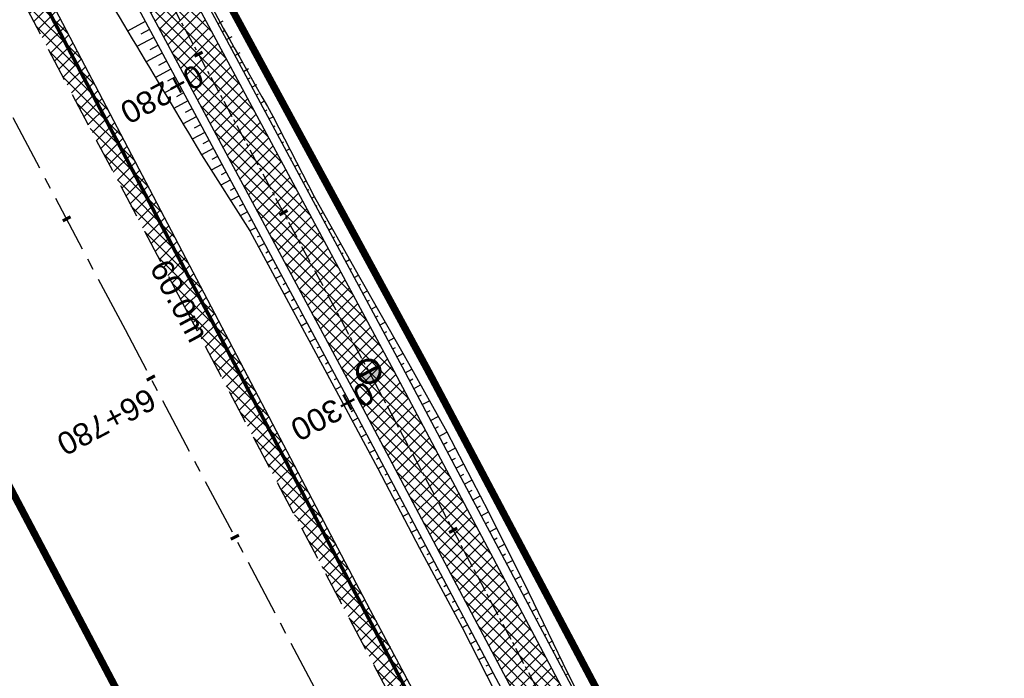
# Model space of a CAD drawing. Header units: metres. Extents: x 7529682 to 7533711, y 5721186 to 5727842.
# Tile 106 of 112: x 7529838 to 7529893, y 5727515 to 5727552. Entities that reach past the tile are written whole.
import ezdxf

# ---------------------------------------------------------------- set-up
doc = ezdxf.new("R2010")
doc.units = ezdxf.units.M
for name, pattern in [('817-dzialki-09-05-04$0$HIDDEN', [0.375, 0.25, -0.125]), ('CENTER', [50.8, 31.75, -6.35, 6.35, -6.35]), ('HIDDEN', [9.525, 6.35, -3.175])]:
    doc.linetypes.add(name, pattern=pattern)
for name, color, linetype in [('C-DROGI-SYTUACJA-ETYKIETY', 7, 'Continuous'), ('D-hatch-pobocza', 131, 'Continuous'), ('D-pobocza', 7, 'Continuous'), ('D-skarpa', 7, 'Continuous'), ('D-skarpa-kreskowanie', 7, 'Continuous')]:
    doc.layers.add(name, color=color, linetype=linetype)
doc.layers.add('D-hatch-ciag-pieszo-rowerowy', color=7, linetype='Continuous', lineweight=13, true_color=0xff9f80)
doc.layers.add('D-LR-etap-III', color=7, linetype='817-dzialki-09-05-04$0$HIDDEN', lineweight=50, true_color=0xff1aff)
for name, color, linetype, lineweight in [('D-krawędzie', 7, 'Continuous', 30), ('D-obrzeża', 7, 'Continuous', 30), ('D-oś', 10, 'CENTER', 30), ('Sieci-T-kanal technologiczny', 4, 'kt kanał technologiczny', 30)]:
    doc.layers.add(name, color=color, linetype=linetype, lineweight=lineweight)
doc.layers.add('D-opis-KT-dlugosci', color=7, linetype='Continuous', true_color=0xff8000)
doc.layers.add('poprzeczki', color=7, linetype='Continuous', true_color=0x0000c7)
doc.styles.add('ARIAL', font='arial.ttf', dxfattribs={"height": 1})
doc.styles.get("Standard").update_dxf_attribs({"font": 'arial.ttf'})
doc.linetypes.add('kt kanał technologiczny', pattern='A,1,-0.8,["kt",Standard,S=0.5,R=0,X=-0.7,Y=-0.15],-0.3', length=2.1)
pattern_1 = [(45, (0, 0), (-0.33675960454, 0.33675960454), []), (135, (0, 0), (-0.33675960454, -0.33675960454), [])]

# ---------------------------------------------------------------- blocks, each defined once
blk = doc.blocks.new('AeccTickLine')
at = {"color": 0, "linetype": 'ByBlock', "lineweight": -2}
blk.add_line((0, 1), (0, -1), dxfattribs=at)
blk = doc.blocks.new('kilometraz')
at = {"linetype": 'ByBlock', "lineweight": -2}
blk.add_hatch(color=0, dxfattribs=at).paths.add_polyline_path([(0, -0.28125, 0.41421356), (0.28125, 0, 0.41421356), (0, 0.28125)])
at = {"color": 0, "linetype": 'ByBlock', "lineweight": -2}
blk.add_line((0, 0.28125), (0, -0.28125), dxfattribs=at)
blk.add_circle((0, 0), 0.28125, dxfattribs=at)

msp = doc.modelspace()

# ---------------------------------------------------------------- hatches: boundary and pattern name
at = {"layer": 'D-hatch-ciag-pieszo-rowerowy'}
h = msp.add_hatch(dxfattribs=at)
h.set_pattern_fill('ANSI37', color=256, scale=0.15, style=0)
h.set_pattern_definition(pattern_1)
edge = h.paths.add_edge_path()
edge.add_line((7529794.958, 5727650.503), (7529776.019, 5727686.408))
edge.add_line((7529776.019, 5727686.408), (7529748.844, 5727737.805))
edge.add_line((7529748.844, 5727737.805), (7529744.118, 5727746.741))
edge.add_arc((7529726.438, 5727737.391), 20, 27.8727, 44.2965)
edge.add_line((7529740.753, 5727751.358), (7529739.549, 5727752.592))
edge.add_arc((7529753.864, 5727766.559), 20, 207.9018, 224.2965, ccw=False)
edge.add_line((7529736.189, 5727757.2), (7529717.235, 5727792.995))
edge.add_line((7529717.235, 5727792.995), (7529715.008, 5727791.858))
edge.add_line((7529715.008, 5727791.858), (7529734.148, 5727755.712))
edge.add_arc((7529751.823, 5727765.071), 20, 207.9018, 224.2965)
edge.add_line((7529737.508, 5727751.104), (7529738.712, 5727749.87))
edge.add_arc((7529724.397, 5727735.903), 20, 27.8728, 44.2965, ccw=False)
edge.add_line((7529742.077, 5727745.253), (7529746.633, 5727736.639))
edge.add_line((7529746.633, 5727736.639), (7529773.808, 5727685.242))
edge.add_line((7529773.808, 5727685.242), (7529792.751, 5727649.328))
edge.add_line((7529792.751, 5727649.328), (7529811.281, 5727614.82))
edge.add_line((7529811.281, 5727614.82), (7529836.657, 5727568.297))
edge.add_line((7529836.657, 5727568.297), (7529856.555, 5727531.255))
edge.add_line((7529856.555, 5727531.255), (7529859.536, 5727525.637))
edge.add_line((7529859.536, 5727525.637), (7529862.565, 5727525.262))
edge.add_line((7529862.565, 5727525.262), (7529858.761, 5727532.432))
edge.add_line((7529858.761, 5727532.432), (7529838.856, 5727569.487))
edge.add_line((7529838.856, 5727569.487), (7529813.479, 5727616.01))
edge.add_line((7529813.479, 5727616.01), (7529794.958, 5727650.503))
h = msp.add_hatch(dxfattribs=at)
h.set_pattern_fill('ANSI37', color=256, scale=0.15, style=0)
h.set_pattern_definition(pattern_1)
h.paths.add_polyline_path([(7529994.115, 5727270.039), (7529996.409, 5727271.048), (7529995.888, 5727272.04), (7529987.333, 5727287.9), (7529970.791, 5727319.398), (7529945.39, 5727367.318), (7529919.647, 5727417.711), (7529903.693, 5727447.921), (7529879.894, 5727492.595), (7529862.565, 5727525.262), (7529859.536, 5727525.637), (7529877.686, 5727491.422), (7529901.485, 5727446.75), (7529917.429, 5727416.559), (7529943.172, 5727366.164), (7529968.58, 5727318.231), (7529985.127, 5727286.725), (7529993.681, 5727270.865)])
at = {"layer": 'D-hatch-pobocza'}
h = msp.add_hatch(dxfattribs=at)
h.set_pattern_fill('ANSI37', color=256, scale=0.15, style=0)
h.set_pattern_definition(pattern_1)
h.paths.add_polyline_path([(7529905.34, 5727429.09), (7529892.28, 5727453.58), (7529881.53, 5727473.69), (7529872.27, 5727491.4), (7529857.46, 5727519.14), (7529841.38, 5727549.79), (7529827.75, 5727575.78), (7529816.4, 5727596.89), (7529800.43, 5727627.4), (7529788.07, 5727650.98), (7529775.85, 5727673.83), (7529761.3, 5727701.31), (7529749.89, 5727722.83), (7529745.5, 5727731.66), (7529738.971, 5727744.085), (7529737.465, 5727743.316), (7529742.213, 5727734.302), (7529762.326, 5727696.274), (7529777.785, 5727667.006), (7529799.322, 5727626.3), (7529822.193, 5727583.156), (7529846.924, 5727536.347), (7529864.752, 5727502.663), (7529900.459, 5727434.965), (7529935.352, 5727369.308), (7529971.476, 5727300.786), (7529988.361, 5727268.841), (7529990.28, 5727268.6), (7529990.329, 5727268.617), (7529981.66, 5727284.96), (7529968.42, 5727309.6), (7529956.4, 5727332.85), (7529943.52, 5727357.04), (7529932.32, 5727378.32), (7529916.68, 5727408.01)])

# ---------------------------------------------------------------- linework, layer by layer
at = {"layer": 'D-krawędzie', "linetype": 'HIDDEN', "ltscale": 0.3}
msp.add_lwpolyline([(7529737.465, 5727743.316), (7529742.213, 5727734.302), (7529762.326, 5727696.274), (7529777.785, 5727667.006), (7529799.322, 5727626.3), (7529822.193, 5727583.156), (7529846.924, 5727536.347), (7529864.752, 5727502.663), (7529900.459, 5727434.965), (7529935.352, 5727369.308), (7529971.476, 5727300.786), (7530006.702, 5727234.141), (7530044.198, 5727163.133), (7530082.89, 5727090.2), (7530098.687, 5727060.362), (7530131.998, 5726997.21), (7530163.822, 5726937.097), (7530204.081, 5726861.013), (7530247.82, 5726778.438)], dxfattribs=at)
at = {"layer": 'D-LR-etap-III', "ltscale": 10, "flags": 128}
msp.add_lwpolyline([(7531750.474, 5723895.103, 0.4, 0.4, 0), (7531750.505, 5723895.13, 0.4, 0.4, 0), (7531682.71, 5724022.92, 0.4, 0.4, 0), (7531619.177, 5724147.204, 0.4, 0.4, 0), (7531592.309, 5724198.489, 0.4, 0.4, 0), (7531553.264, 5724272.919, 0.4, 0.4, 0), (7531504.02, 5724366.79, 0.4, 0.4, 0), (7531482.09, 5724407.62, 0.4, 0.4, 0), (7531412.35, 5724541.183, 0.4, 0.4, 0), (7531388.464, 5724586.93, 0.4, 0.4, 0), (7531345.12, 5724669.94, 0.4, 0.4, 0), (7531127.66, 5725081.67, 0.4, 0.4, 0), (7531059.253, 5725211.041, 0.4, 0.4, 0), (7531008.007, 5725307.954, 0.4, 0.4, 0), (7530964.182, 5725390.836, 0.4, 0.4, 0), (7530914.557, 5725484.684, 0.4, 0.4, 0), (7530865.243, 5725577.494, 0.4, 0.4, 0), (7530840.085, 5725624.059, 0.4, 0.4, 0), (7530802.56, 5725694.925, 0.4, 0.4, 0), (7530755.54, 5725787.51, 0.4, 0.4, 0), (7530708.718, 5725876.303, 0.4, 0.4, 0), (7530695.12, 5725902.09, 0.4, 0.4, 0), (7530642.914, 5726001.078, 0.4, 0.4, 0), (7530634.935, 5726016.147, 0.4, 0.4, 0), (7530610.82, 5726061.93, 0.4, 0.4, 0), (7530610.82, 5726061.93, 0.4, 0.4, 0), (7530607.21, 5726063.51, 0.4, 0.4, 0), (7530597.42, 5726080.68, 0.4, 0.4, 0), (7530591.16, 5726088.44, 0.4, 0.4, 0), (7530581.28, 5726107.21, 0.4, 0.4, 0), (7530571.29, 5726130.56, 0.4, 0.4, 0), (7530549.555, 5726171.527, 0.4, 0.4, 0), (7530531.014, 5726206.474, 0.4, 0.4, 0), (7530516.461, 5726236.017, 0.4, 0.4, 0), (7530500.799, 5726266.141, 0.4, 0.4, 0), (7530491.35, 5726283.94, 0.4, 0.4, 0), (7530482.4, 5726303.41, 0.4, 0.4, 0), (7530482.4, 5726303.41, 0.4, 0.4, 0), (7530450.41, 5726357.28, 0.4, 0.4, 0), (7530397.759, 5726458.5, 0.4, 0.4, 0), (7530334.708, 5726583.665, 0.4, 0.4, 0), (7530303.939, 5726645.168, 0.4, 0.4, 0), (7530300.51, 5726651.778, 0.4, 0.4, 0), (7530289.214, 5726671.967, 0.4, 0.4, 0), (7530281.54, 5726685.57, 0.4, 0.4, 0), (7530261.371, 5726724.163, 0.4, 0.4, 0), (7530254.03, 5726738.21, 0.4, 0.4, 0), (7530197.22, 5726845.06, 0.4, 0.4, 0), (7530194.71, 5726849.15, 0.4, 0.4, 0), (7530195.92, 5726850.75, 0.4, 0.4, 0), (7530170.547, 5726892.961, 0.4, 0.4, 0), (7530143.175, 5726945.066, 0.4, 0.4, 0), (7530105.06, 5727018.32, 0.4, 0.4, 0), (7530100.06, 5727027.16, 0.4, 0.4, 0), (7530062.319, 5727099.625, 0.4, 0.4, 0), (7530015.379, 5727189.42, 0.4, 0.4, 0), (7529983.208, 5727250.207, 0.4, 0.4, 0), (7529953.284, 5727306.747, 0.4, 0.4, 0), (7529900.671, 5727406.159, 0.4, 0.4, 0), (7529890.63, 5727425.131, 0.4, 0.4, 0), (7529875.155, 5727454.426, 0.4, 0.4, 0), (7529857.56, 5727487.787, 0.4, 0.4, 0), (7529835.194, 5727530.193, 0.4, 0.4, 0), (7529811.741, 5727574.662, 0.4, 0.4, 0), (7529792.102, 5727611.923, 0.4, 0.4, 0), (7529768.066, 5727657.47, 0.4, 0.4, 0), (7529755.211, 5727682.131, 0.4, 0.4, 0), (7529753.31, 5727681.13, 0.4, 0.4, 0), (7529739.21, 5727707.77, 0.4, 0.4, 0), (7529735.395, 5727711.252, 0.4, 0.4, 0), (7529725.42, 5727730.2, 0.4, 0.4, 0), (7529723.55, 5727729.88, 0.4, 0.4, 0), (7529695.567, 5727782.932, 0.4, 0.4, 0), (7529717.68, 5727794.024, 0.4, 0.4, 0), (7529736.275, 5727758.647, 0.4, 0.4, 0), (7529736.275, 5727758.647, 0.4, 0.4, 0), (7529744.511, 5727750.406, 0.4, 0.4, 0), (7529744.511, 5727750.406, 0.4, 0.4, 0), (7529750.283, 5727738.55, 0.4, 0.4, 0), (7529777.109, 5727687.569, 0.4, 0.4, 0), (7529796.515, 5727651.33, 0.4, 0.4, 0), (7529814.938, 5727616.793, 0.4, 0.4, 0), (7529839.007, 5727572.304, 0.4, 0.4, 0), (7529860.618, 5727532.509, 0.4, 0.4, 0), (7529882.349, 5727491.504, 0.4, 0.4, 0), (7529904.865, 5727449.096, 0.4, 0.4, 0), (7529920.747, 5727418.885, 0.4, 0.4, 0), (7529946.677, 5727368.547, 0.4, 0.4, 0), (7529972.025, 5727320.573, 0.4, 0.4, 0), (7529987.74, 5727290.153, 0.4, 0.4, 0), (7529996.497, 5727273.662, 0.4, 0.4, 0), (7530017.541, 5727234.203, 0.4, 0.4, 0), (7530033.054, 5727204.864, 0.4, 0.4, 0), (7530051.623, 5727170.223, 0.4, 0.4, 0), (7530069.277, 5727137.016, 0.4, 0.4, 0), (7530089.385, 5727097.534, 0.4, 0.4, 0), (7530109.713, 5727060.747, 0.4, 0.4, 0), (7530136.77, 5727011.64, 0.4, 0.4, 0), (7530162.447, 5726962.744, 0.4, 0.4, 0), (7530187.674, 5726916.992, 0.4, 0.4, 0), (7530207.821, 5726879.335, 0.4, 0.4, 0), (7530230.626, 5726834.519, 0.4, 0.4, 0), (7530262.288, 5726776.618, 0.4, 0.4, 0), (7530277.51, 5726760.213, 0.4, 0.4, 0), (7530286.037, 5726744.107, 0.4, 0.4, 0), (7530288.097, 5726735.884, 0.4, 0.4, 0), (7530290.394, 5726725.047, 0.4, 0.4, 0), (7530296.177, 5726713.583, 0.4, 0.4, 0), (7530302.726, 5726701.182, 0.4, 0.4, 0), (7530325.685, 5726657.466, 0.4, 0.4, 0), (7530343.244, 5726623.649, 0.4, 0.4, 0), (7530360.23, 5726591.747, 0.4, 0.4, 0), (7530383.209, 5726548.059, 0.4, 0.4, 0), (7530406.018, 5726503.606, 0.4, 0.4, 0), (7530427.465, 5726462.62, 0.4, 0.4, 0), (7530447.928, 5726424.388, 0.4, 0.4, 0), (7530471.127, 5726379.921, 0.4, 0.4, 0), (7530490.501, 5726343.033, 0.4, 0.4, 0), (7530509.499, 5726306.733, 0.4, 0.4, 0), (7530529.89, 5726267.244, 0.4, 0.4, 0), (7530543.852, 5726238.99, 0.4, 0.4, 0), (7530554.809, 5726218.944, 0.4, 0.4, 0), (7530559.027, 5726212.223, 0.4, 0.4, 0), (7530563.061, 5726206.41, 0.4, 0.4, 0), (7530566.934, 5726200.464, 0.4, 0.4, 0), (7530569.771, 5726194.902, 0.4, 0.4, 0), (7530571.473, 5726191.282, 0.4, 0.4, 0), (7530572.839, 5726188.025, 0.4, 0.4, 0), (7530575.295, 5726182.035, 0.4, 0.4, 0), (7530579.737, 5726173.306, 0.4, 0.4, 0), (7530583.3, 5726167.41, 0.4, 0.4, 0), (7530593.4, 5726163.33, 0.4, 0.4, 0), (7530598.618, 5726155.264, 0.4, 0.4, 0), (7530608.258, 5726140.497, 0.4, 0.4, 0), (7530603.27, 5726136.83, 0.4, 0.4, 0), (7530606.53, 5726131.84, 0.4, 0.4, 0), (7530604.239, 5726124.217, 0.4, 0.4, 0), (7530605.847, 5726121.63, 0.4, 0.4, 0), (7530608.972, 5726116.164, 0.4, 0.4, 0), (7530618.114, 5726097.791, 0.4, 0.4, 0), (7530651.213, 5726034.96, 0.4, 0.4, 0), (7530670.244, 5725998.611, 0.4, 0.4, 0), (7530698.075, 5725945.953, 0.4, 0.4, 0), (7530716.506, 5725911.305, 0.4, 0.4, 0), (7530735.223, 5725875.667, 0.4, 0.4, 0), (7530752.504, 5725842.155, 0.4, 0.4, 0), (7530778.311, 5725793.501, 0.4, 0.4, 0), (7530797.5, 5725756.382, 0.4, 0.4, 0), (7530812.519, 5725728.289, 0.4, 0.4, 0), (7530820.039, 5725713.16, 0.4, 0.4, 0), (7530822.422, 5725710.194, 0.4, 0.4, 0), (7530833.155, 5725688.801, 0.4, 0.4, 0), (7530849.629, 5725656.159, 0.4, 0.4, 0), (7530867.983, 5725621.964, 0.4, 0.4, 0), (7530872.63, 5725612.888, 0.4, 0.4, 0), (7530880.354, 5725597.595, 0.4, 0.4, 0), (7530883.839, 5725593.389, 0.4, 0.4, 0), (7530891.782, 5725587.763, 0.4, 0.4, 0), (7530895.039, 5725584.281, 0.4, 0.4, 0), (7530897.034, 5725580.941, 0.4, 0.4, 0), (7530900.952, 5725579.946, 0.4, 0.4, 0), (7530904.81, 5725571.977, 0.4, 0.4, 0), (7530903.682, 5725568.566, 0.4, 0.4, 0), (7530908.901, 5725558.845, 0.4, 0.4, 0), (7530910.252, 5725545.672, 0.4, 0.4, 0), (7530912.873, 5725538.646, 0.4, 0.4, 0), (7530945.278, 5725478.464, 0.4, 0.4, 0), (7530959.692, 5725450.246, 0.4, 0.4, 0), (7531002.827, 5725368.192, 0.4, 0.4, 0), (7531044.704, 5725290.314, 0.4, 0.4, 0), (7531064.099, 5725253.213, 0.4, 0.4, 0), (7531083.01, 5725216.678, 0.4, 0.4, 0), (7531113.013, 5725158.466, 0.4, 0.4, 0), (7531137.364, 5725113.071, 0.4, 0.4, 0), (7531150.831, 5725086.712, 0.4, 0.4, 0), (7531159.746, 5725076.641, 0.4, 0.4, 0), (7531166.31, 5725074.58, 0.4, 0.4, 0), (7531172.29, 5725062.58, 0.4, 0.4, 0), (7531170.59, 5725055.606, 0.4, 0.4, 0), (7531173.733, 5725044.081, 0.4, 0.4, 0), (7531215.342, 5724964.86, 0.4, 0.4, 0), (7531238.054, 5724921.685, 0.4, 0.4, 0), (7531262.39, 5724875.283, 0.4, 0.4, 0), (7531295.587, 5724811.266, 0.4, 0.4, 0), (7531348.488, 5724712.363, 0.4, 0.4, 0), (7531363.741, 5724682.684, 0.4, 0.4, 0), (7531366.987, 5724675.865, 0.4, 0.4, 0), (7531382.541, 5724646.111, 0.4, 0.4, 0), (7531401.299, 5724610.875, 0.4, 0.4, 0), (7531428.965, 5724558.862, 0.4, 0.4, 0), (7531449.111, 5724520.398, 0.4, 0.4, 0), (7531477.293, 5724465.831, 0.4, 0.4, 0), (7531500.996, 5724421.113, 0.4, 0.4, 0), (7531512.122, 5724400.549, 0.4, 0.4, 0), (7531513.782, 5724396.757, 0.4, 0.4, 0), (7531526.32, 5724379.39, 0.4, 0.4, 0), (7531566.784, 5724302.736, 0.4, 0.4, 0), (7531612.277, 5724225.61, 0.4, 0.4, 0), (7531620.493, 5724210.548, 0.4, 0.4, 0), (7531631.578, 5724196.258, 0.4, 0.4, 0), (7531653.484, 5724152.434, 0.4, 0.4, 0), (7531661.151, 5724128.494, 0.4, 0.4, 0), (7531673.881, 5724101.186, 0.4, 0.4, 0), (7531684.691, 5724081.184, 0.4, 0.4, 0), (7531699.212, 5724051.17, 0.4, 0.4, 0), (7531704.034, 5724040.584, 0.4, 0.4, 0), (7531704.034, 5724040.584, 0.4, 0.4, 0), (7531703.913, 5724037.17, 0.4, 0.4, 0), (7531736.42, 5723969.232, 0.4, 0.4, 0), (7531738.285, 5723967.699, 0.4, 0.4, 0), (7531742.181, 5723962.346, 0.4, 0.4, 0), (7531744.286, 5723958.616, 0.4, 0.4, 0), (7531755.393, 5723944.193, 0.4, 0.4, 0), (7531758.69, 5723936.76, 0.4, 0.4, 0), (7531780.08, 5723929.25, 0.4, 0.4, 0), (7531792.612, 5723906.338, 0.4, 0.4, 0), (7531792.612, 5723906.338, 0.4, 0.4, 0), (7531756.962, 5723883.055, 0.4, 0.4, 0), (7531750.46, 5723895.13, 0.4, 0.4, 0), (7531750.46, 5723895.13, 0, 0, 0)], format="xyseb", dxfattribs=at)
at = {"layer": 'D-obrzeża'}
for points in [[(7529996.408, 5727271.05), (7529995.888, 5727272.04), (7529987.333, 5727287.9), (7529970.791, 5727319.398), (7529945.39, 5727367.318), (7529919.647, 5727417.711), (7529903.693, 5727447.921), (7529879.894, 5727492.595), (7529858.761, 5727532.432), (7529838.856, 5727569.487), (7529813.479, 5727616.01), (7529794.958, 5727650.503), (7529776.019, 5727686.408), (7529748.844, 5727737.805), (7529744.118, 5727746.741, 0.071785), (7529740.753, 5727751.358), (7529739.549, 5727752.592, -0.071658), (7529736.189, 5727757.2), (7529717.235, 5727792.995)], [(7530013.813, 5727232.534), (7529993.681, 5727270.865), (7529985.127, 5727286.725), (7529968.58, 5727318.231), (7529943.172, 5727366.164), (7529917.429, 5727416.559), (7529901.485, 5727446.75), (7529877.686, 5727491.422), (7529856.555, 5727531.255), (7529836.657, 5727568.297), (7529811.281, 5727614.82), (7529792.751, 5727649.328), (7529773.808, 5727685.242), (7529746.633, 5727736.639), (7529746.633, 5727736.639), (7529742.077, 5727745.253, 0.071785), (7529738.712, 5727749.87), (7529737.508, 5727751.104, -0.071658), (7529734.148, 5727755.712), (7529715.008, 5727791.858)]]:
    msp.add_lwpolyline(points, format="xyb", dxfattribs=at)
at = {"layer": 'D-oś', "ltscale": 0.1}
msp.add_lwpolyline([(7530244.732, 5726776.79), (7530200.988, 5726859.376), (7530160.728, 5726935.459), (7530128.903, 5726995.575), (7530095.593, 5727058.727), (7530079.798, 5727088.56), (7530041.105, 5727161.496), (7530003.607, 5727232.506), (7529968.381, 5727299.153), (7529932.259, 5727367.671), (7529897.365, 5727433.327), (7529861.657, 5727501.028), (7529843.829, 5727534.712), (7529819.1, 5727581.518), (7529796.228, 5727624.663), (7529774.69, 5727665.371), (7529759.232, 5727694.637), (7529739.12, 5727732.663), (7529700.238, 5727806.043)], dxfattribs=at)
at = {"layer": 'D-oś', "ltscale": 0.03}
msp.add_lwpolyline([(7529714.301, 5727795.865), (7529735.169, 5727756.456, 0.071658), (7529738.529, 5727751.848), (7529739.732, 5727750.614, -0.071785), (7529743.098, 5727745.997), (7529747.739, 5727737.221), (7529774.913, 5727685.825), (7529793.855, 5727649.915), (7529812.38, 5727615.415), (7529837.757, 5727568.892), (7529857.658, 5727531.843), (7529878.79, 5727492.008), (7529902.589, 5727447.335), (7529918.538, 5727417.135), (7529944.281, 5727366.741), (7529969.685, 5727318.815), (7529986.23, 5727287.312), (7529994.785, 5727271.452), (7530014.919, 5727233.118)], format="xyb", dxfattribs=at)
at = {"layer": 'D-pobocza'}
for points in [[(7529719.962, 5727788.914), (7529736.631, 5727757.434, 0.071658), (7529739.907, 5727752.941), (7529741.111, 5727751.707, -0.071785), (7529744.56, 5727746.975), (7529749.286, 5727738.039), (7529776.461, 5727686.642), (7529795.4, 5727650.738), (7529813.919, 5727616.248), (7529839.296, 5727569.725), (7529859.202, 5727532.667), (7529880.335, 5727492.83), (7529904.135, 5727448.155), (7529920.091, 5727417.942), (7529945.833, 5727367.549), (7529971.233, 5727319.631), (7529987.775, 5727288.135), (7529996.33, 5727272.275), (7529996.866, 5727271.253)], [(7529718.045, 5727785.054), (7529733.706, 5727755.478, 0.071658), (7529737.151, 5727750.754), (7529738.354, 5727749.521, -0.071785), (7529741.635, 5727745.019), (7529746.191, 5727736.405), (7529773.366, 5727685.008), (7529792.31, 5727649.093), (7529810.841, 5727614.582), (7529836.218, 5727568.059), (7529856.114, 5727531.019), (7529877.245, 5727491.187), (7529901.043, 5727446.515), (7529916.985, 5727416.328), (7529942.728, 5727365.933), (7529968.137, 5727317.998), (7529984.685, 5727286.49), (7529993.24, 5727270.63), (7529993.656, 5727269.837)]]:
    msp.add_lwpolyline(points, format="xyb", dxfattribs=at)
at = {"layer": 'D-pobocza', "linetype": 'ByBlock'}
msp.add_lwpolyline([(7529990.329, 5727268.617), (7529981.66, 5727284.96), (7529968.42, 5727309.6), (7529956.4, 5727332.85), (7529943.52, 5727357.04), (7529932.32, 5727378.32), (7529916.68, 5727408.01), (7529905.34, 5727429.09), (7529892.28, 5727453.58), (7529881.53, 5727473.69), (7529872.27, 5727491.4), (7529857.46, 5727519.14), (7529841.38, 5727549.79), (7529827.75, 5727575.78), (7529816.4, 5727596.89), (7529800.43, 5727627.4), (7529788.07, 5727650.98), (7529775.85, 5727673.83), (7529761.3, 5727701.31), (7529749.89, 5727722.83), (7529745.5, 5727731.66), (7529738.971, 5727744.085), (7529737.465, 5727743.316)], dxfattribs=at)
at = {"layer": 'D-skarpa', "linetype": 'Continuous'}
for points in [[(7529842.461, 5727564.143, 0.009715), (7529852.031, 5727546.581), (7529854.314, 5727542.131), (7529856.769, 5727537.774), (7529859.24, 5727533.426), (7529859.559, 5727532.864), (7529861.694, 5727529.055), (7529864.005, 5727524.621), (7529866.232, 5727520.143), (7529868.41, 5727515.638), (7529870.683, 5727511.184), (7529873.147, 5727506.579), (7529875.35, 5727502.34, 0.007923), (7529880.287, 5727493.639), (7529880.656, 5727492.999), (7529882.731, 5727489.28), (7529885.097, 5727484.875), (7529888.098, 5727479.228), (7529889.587, 5727475.936), (7529891.669, 5727471.896, -0.002496)], [(7529840.326, 5727557.321, -0.001967), (7529848.058, 5727544.446), (7529850.748, 5727540.216), (7529855.811, 5727530.851), (7529857.855, 5727527.019), (7529860.175, 5727522.59), (7529862.537, 5727518.183), (7529864.824, 5727513.736), (7529866.504, 5727508.967), (7529868.787, 5727504.266), (7529870.982, 5727500.023, 0.000301), (7529875.512, 5727491.106), (7529875.854, 5727490.451), (7529877.84, 5727486.674), (7529882.492, 5727477.822), (7529883.147, 5727476.59), (7529885.076, 5727473.533)]]:
    msp.add_lwpolyline(points, format="xyb", dxfattribs=at)
at = {"layer": 'D-skarpa-kreskowanie', "linetype": 'Continuous'}
for p, q in [((7529844.93, 5727551.84, 108.305), (7529843.955, 5727551.316, 107.567)), ((7529848.969, 5727551.717, 108.432), (7529849.264, 5727551.876, 108.209)), ((7529845.167, 5727551.399, 108.305), (7529844.69, 5727551.143, 107.943)), ((7529849.206, 5727551.277, 108.432), (7529849.359, 5727551.359, 108.315)), ((7529845.403, 5727550.959, 108.304), (7529844.47, 5727550.458, 107.598)), ((7529845.64, 5727550.518, 108.303), (7529845.184, 5727550.273, 107.958)), ((7529849.442, 5727550.836, 108.431), (7529849.76, 5727551.007, 108.19)), ((7529845.877, 5727550.078, 108.303), (7529844.986, 5727549.599, 107.628)), ((7529849.679, 5727550.396, 108.43), (7529849.834, 5727550.479, 108.313)), ((7529849.915, 5727549.955, 108.43), (7529850.217, 5727550.117, 108.202)), ((7529846.113, 5727549.637, 108.302), (7529845.678, 5727549.404, 107.973)), ((7529850.152, 5727549.515, 108.429), (7529850.299, 5727549.594, 108.318)), ((7529846.35, 5727549.197, 108.301), (7529845.501, 5727548.741, 107.659)), ((7529850.389, 5727549.074, 108.428), (7529850.673, 5727549.227, 108.213)), ((7529846.823, 5727548.316, 108.3), (7529846.013, 5727547.881, 107.687)), ((7529846.586, 5727548.756, 108.301), (7529846.172, 5727548.534, 107.987)), ((7529850.625, 5727548.634, 108.428), (7529850.763, 5727548.708, 108.323)), ((7529850.862, 5727548.193, 108.427), (7529851.13, 5727548.337, 108.224)), ((7529847.06, 5727547.876, 108.299), (7529846.664, 5727547.663, 108)), ((7529851.098, 5727547.753, 108.426), (7529851.228, 5727547.823, 108.328)), ((7529847.296, 5727547.435, 108.298), (7529846.525, 5727547.021, 107.715)), ((7529851.335, 5727547.313, 108.426), (7529851.586, 5727547.447, 108.236)), ((7529847.533, 5727546.995, 108.298), (7529847.157, 5727546.793, 108.013)), ((7529851.572, 5727546.872, 108.425), (7529851.693, 5727546.937, 108.333)), ((7529847.769, 5727546.554, 108.297), (7529847.037, 5727546.161, 107.743)), ((7529851.808, 5727546.432, 108.424), (7529852.042, 5727546.557, 108.247)), ((7529848.243, 5727545.673, 108.296), (7529847.549, 5727545.301, 107.771)), ((7529848.006, 5727546.114, 108.296), (7529847.649, 5727545.922, 108.027)), ((7529852.045, 5727545.991, 108.424), (7529852.158, 5727546.052, 108.338)), ((7529852.281, 5727545.551, 108.423), (7529852.499, 5727545.668, 108.258)), ((7529848.479, 5727545.233, 108.295), (7529848.142, 5727545.052, 108.04)), ((7529852.518, 5727545.11, 108.422), (7529852.623, 5727545.166, 108.343)), ((7529848.716, 5727544.792, 108.294), (7529848.061, 5727544.441, 107.799)), ((7529852.755, 5727544.67, 108.422), (7529852.956, 5727544.778, 108.27)), ((7529848.952, 5727544.352, 108.294), (7529848.641, 5727544.185, 108.058)), ((7529852.991, 5727544.229, 108.421), (7529853.088, 5727544.281, 108.348)), ((7529849.189, 5727543.911, 108.293), (7529848.599, 5727543.595, 107.847)), ((7529849.426, 5727543.471, 108.292), (7529849.147, 5727543.321, 108.082)), ((7529853.228, 5727543.789, 108.42), (7529853.412, 5727543.888, 108.281)), ((7529853.464, 5727543.348, 108.42), (7529853.553, 5727543.396, 108.353)), ((7529849.662, 5727543.03, 108.292), (7529849.138, 5727542.748, 107.895)), ((7529853.701, 5727542.908, 108.419), (7529853.869, 5727542.998, 108.292)), ((7529849.899, 5727542.59, 108.291), (7529849.653, 5727542.458, 108.105)), ((7529853.938, 5727542.467, 108.418), (7529854.018, 5727542.51, 108.358)), ((7529850.135, 5727542.149, 108.29), (7529849.676, 5727541.902, 107.943)), ((7529854.174, 5727542.027, 108.418), (7529854.327, 5727542.109, 108.303)), ((7529850.372, 5727541.709, 108.29), (7529850.158, 5727541.594, 108.128)), ((7529850.609, 5727541.268, 108.289), (7529850.214, 5727541.056, 107.99)), ((7529854.411, 5727541.586, 108.417), (7529854.492, 5727541.63, 108.356)), ((7529854.648, 5727541.146, 108.416), (7529854.818, 5727541.237, 108.288)), ((7529850.845, 5727540.828, 108.288), (7529850.664, 5727540.731, 108.151)), ((7529854.884, 5727540.705, 108.416), (7529854.974, 5727540.753, 108.348)), ((7529851.082, 5727540.387, 108.288), (7529850.752, 5727540.21, 108.038)), ((7529855.121, 5727540.265, 108.415), (7529855.309, 5727540.366, 108.273)), ((7529851.319, 5727539.947, 108.287), (7529851.154, 5727539.859, 108.163)), ((7529855.357, 5727539.825, 108.414), (7529855.456, 5727539.877, 108.34)), ((7529851.555, 5727539.507, 108.286), (7529851.227, 5727539.33, 108.038)), ((7529851.792, 5727539.066, 108.286), (7529851.628, 5727538.978, 108.162)), ((7529855.594, 5727539.384, 108.414), (7529855.799, 5727539.494, 108.258)), ((7529852.028, 5727538.626, 108.285), (7529851.703, 5727538.451, 108.039)), ((7529855.831, 5727538.944, 108.413), (7529855.938, 5727539.001, 108.332)), ((7529856.067, 5727538.503, 108.412), (7529856.29, 5727538.623, 108.243)), ((7529852.265, 5727538.185, 108.284), (7529852.103, 5727538.098, 108.162)), ((7529856.304, 5727538.063, 108.412), (7529856.42, 5727538.125, 108.324)), ((7529852.502, 5727537.745, 108.284), (7529852.178, 5727537.571, 108.039)), ((7529856.54, 5727537.622, 108.411), (7529856.781, 5727537.752, 108.229)), ((7529852.738, 5727537.304, 108.283), (7529852.577, 5727537.218, 108.161)), ((7529852.975, 5727536.864, 108.282), (7529852.654, 5727536.691, 108.04)), ((7529856.777, 5727537.182, 108.41), (7529856.903, 5727537.249, 108.315)), ((7529857.014, 5727536.741, 108.41), (7529857.276, 5727536.882, 108.211)), ((7529853.211, 5727536.423, 108.282), (7529853.052, 5727536.337, 108.161)), ((7529857.25, 5727536.301, 108.409), (7529857.387, 5727536.374, 108.306)), ((7529853.448, 5727535.983, 108.281), (7529853.13, 5727535.812, 108.04)), ((7529857.487, 5727535.86, 108.408), (7529857.77, 5727536.012, 108.194)), ((7529853.685, 5727535.542, 108.28), (7529853.526, 5727535.457, 108.16)), ((7529857.723, 5727535.42, 108.408), (7529857.87, 5727535.499, 108.297)), ((7529853.921, 5727535.102, 108.28), (7529853.605, 5727534.932, 108.041)), ((7529854.158, 5727534.661, 108.279), (7529854, 5727534.577, 108.16)), ((7529857.96, 5727534.979, 108.407), (7529858.264, 5727535.143, 108.177)), ((7529854.394, 5727534.221, 108.278), (7529854.081, 5727534.052, 108.041)), ((7529858.197, 5727534.539, 108.406), (7529858.354, 5727534.623, 108.287)), ((7529858.433, 5727534.098, 108.406), (7529858.759, 5727534.273, 108.16)), ((7529854.631, 5727533.78, 108.278), (7529854.475, 5727533.696, 108.16)), ((7529858.67, 5727533.658, 108.405), (7529858.838, 5727533.748, 108.278)), ((7529854.868, 5727533.34, 108.277), (7529854.556, 5727533.173, 108.042)), ((7529858.907, 5727533.217, 108.404), (7529859.253, 5727533.403, 108.142)), ((7529855.104, 5727532.899, 108.276), (7529854.949, 5727532.816, 108.159)), ((7529855.341, 5727532.459, 108.276), (7529855.032, 5727532.293, 108.042)), ((7529859.143, 5727532.777, 108.404), (7529859.321, 5727532.873, 108.269)), ((7529859.378, 5727532.336, 108.403), (7529859.746, 5727532.531, 108.126)), ((7529855.578, 5727532.019, 108.275), (7529855.424, 5727531.936, 108.159)), ((7529859.612, 5727531.894, 108.402), (7529859.801, 5727531.994, 108.26)), ((7529855.814, 5727531.578, 108.274), (7529855.508, 5727531.413, 108.042)), ((7529859.847, 5727531.452, 108.402), (7529860.235, 5727531.658, 108.109)), ((7529856.051, 5727531.138, 108.274), (7529855.898, 5727531.056, 108.158)), ((7529860.081, 5727531.01, 108.401), (7529860.28, 5727531.116, 108.251)), ((7529856.286, 5727530.696, 108.273), (7529855.981, 5727530.534, 108.043)), ((7529860.315, 5727530.569, 108.4), (7529860.724, 5727530.786, 108.092)), ((7529856.52, 5727530.255, 108.272), (7529856.368, 5727530.174, 108.158)), ((7529856.754, 5727529.813, 108.272), (7529856.451, 5727529.652, 108.043)), ((7529860.55, 5727530.127, 108.4), (7529860.759, 5727530.238, 108.242)), ((7529860.784, 5727529.685, 108.399), (7529861.213, 5727529.913, 108.075)), ((7529856.989, 5727529.371, 108.271), (7529856.837, 5727529.291, 108.157)), ((7529861.018, 5727529.244, 108.398), (7529861.238, 5727529.36, 108.233)), ((7529857.223, 5727528.929, 108.27), (7529856.921, 5727528.769, 108.043)), ((7529861.253, 5727528.802, 108.398), (7529861.701, 5727529.04, 108.059)), ((7529857.457, 5727528.488, 108.27), (7529857.307, 5727528.408, 108.156)), ((7529861.487, 5727528.36, 108.397), (7529861.71, 5727528.478, 108.229)), ((7529861.721, 5727527.919, 108.396), (7529862.164, 5727528.153, 108.062)), ((7529857.692, 5727528.046, 108.269), (7529857.392, 5727527.887, 108.043)), ((7529857.926, 5727527.604, 108.268), (7529857.776, 5727527.525, 108.156)), ((7529861.955, 5727527.477, 108.396), (7529862.175, 5727527.593, 108.23)), ((7529858.16, 5727527.163, 108.268), (7529857.862, 5727527.004, 108.043)), ((7529862.19, 5727527.035, 108.395), (7529862.626, 5727527.267, 108.066)), ((7529858.394, 5727526.721, 108.267), (7529858.244, 5727526.641, 108.154)), ((7529862.424, 5727526.593, 108.394), (7529862.641, 5727526.708, 108.231)), ((7529858.629, 5727526.279, 108.266), (7529858.326, 5727526.119, 108.038)), ((7529862.658, 5727526.152, 108.394), (7529863.088, 5727526.38, 108.069)), ((7529858.863, 5727525.838, 108.266), (7529858.711, 5727525.757, 108.151)), ((7529859.097, 5727525.396, 108.265), (7529858.79, 5727525.233, 108.033)), ((7529862.893, 5727525.71, 108.393), (7529863.106, 5727525.823, 108.232)), ((7529863.127, 5727525.268, 108.392), (7529863.55, 5727525.493, 108.073)), ((7529859.332, 5727524.954, 108.264), (7529859.177, 5727524.872, 108.148)), ((7529863.361, 5727524.827, 108.392), (7529863.571, 5727524.938, 108.233)), ((7529859.566, 5727524.512, 108.264), (7529859.254, 5727524.347, 108.028)), ((7529863.596, 5727524.385, 108.391), (7529864.012, 5727524.606, 108.077)), ((7529859.8, 5727524.071, 108.263), (7529859.643, 5727523.987, 108.145)), ((7529863.83, 5727523.943, 108.39), (7529864.032, 5727524.051, 108.238)), ((7529864.064, 5727523.502, 108.39), (7529864.458, 5727523.71, 108.093)), ((7529860.035, 5727523.629, 108.262), (7529859.718, 5727523.461, 108.024)), ((7529860.269, 5727523.187, 108.262), (7529860.11, 5727523.103, 108.142)), ((7529864.299, 5727523.06, 108.389), (7529864.489, 5727523.161, 108.245)), ((7529860.503, 5727522.746, 108.261), (7529860.183, 5727522.575, 108.019)), ((7529864.533, 5727522.618, 108.388), (7529864.903, 5727522.815, 108.109)), ((7529860.738, 5727522.304, 108.26), (7529860.578, 5727522.219, 108.14)), ((7529864.767, 5727522.176, 108.388), (7529864.947, 5727522.272, 108.252)), ((7529860.972, 5727521.862, 108.26), (7529860.655, 5727521.694, 108.021)), ((7529865.002, 5727521.735, 108.387), (7529865.348, 5727521.919, 108.125)), ((7529861.206, 5727521.421, 108.259), (7529861.049, 5727521.337, 108.14)), ((7529861.441, 5727520.979, 108.258), (7529861.127, 5727520.813, 108.022)), ((7529865.236, 5727521.293, 108.386), (7529865.404, 5727521.382, 108.26)), ((7529865.47, 5727520.851, 108.386), (7529865.794, 5727521.023, 108.141)), ((7529861.675, 5727520.537, 108.258), (7529861.519, 5727520.455, 108.14)), ((7529865.704, 5727520.41, 108.385), (7529865.861, 5727520.492, 108.267)), ((7529861.909, 5727520.095, 108.257), (7529861.6, 5727519.931, 108.024)), ((7529865.939, 5727519.968, 108.384), (7529866.239, 5727520.127, 108.158)), ((7529862.144, 5727519.654, 108.256), (7529861.99, 5727519.572, 108.14)), ((7529866.173, 5727519.526, 108.384), (7529866.315, 5727519.602, 108.277)), ((7529862.378, 5727519.212, 108.256), (7529862.072, 5727519.05, 108.025)), ((7529862.612, 5727518.77, 108.255), (7529862.46, 5727518.69, 108.141)), ((7529866.407, 5727519.085, 108.383), (7529866.675, 5727519.226, 108.181)), ((7529862.846, 5727518.329, 108.254), (7529862.545, 5727518.169, 108.027)), ((7529866.642, 5727518.643, 108.382), (7529866.767, 5727518.709, 108.288)), ((7529866.876, 5727518.201, 108.382), (7529867.111, 5727518.326, 108.205)), ((7529863.081, 5727517.887, 108.254), (7529862.927, 5727517.805, 108.138)), ((7529867.11, 5727517.76, 108.381), (7529867.219, 5727517.817, 108.299)), ((7529863.315, 5727517.445, 108.253), (7529863.002, 5727517.279, 108.017)), ((7529867.345, 5727517.318, 108.38), (7529867.546, 5727517.425, 108.228)), ((7529863.549, 5727517.004, 108.252), (7529863.39, 5727516.919, 108.132)), ((7529867.579, 5727516.876, 108.38), (7529867.672, 5727516.925, 108.31)), ((7529863.784, 5727516.562, 108.252), (7529863.459, 5727516.39, 108.007)), ((7529864.018, 5727516.12, 108.251), (7529863.853, 5727516.033, 108.126)), ((7529867.813, 5727516.434, 108.379), (7529867.982, 5727516.524, 108.252)), ((7529868.048, 5727515.993, 108.378), (7529868.124, 5727516.033, 108.321)), ((7529864.252, 5727515.678, 108.25), (7529863.916, 5727515.5, 107.997)), ((7529868.282, 5727515.551, 108.378), (7529868.418, 5727515.623, 108.275))]:
    msp.add_line(p, q, dxfattribs=at)
at = {"layer": 'Sieci-T-kanal technologiczny', "ltscale": 2}
msp.add_lwpolyline([(7529714.526, 5727788.668, 0.2, 0.2, 0), (7529737.672, 5727745.298, 0.2, 0.2, 0), (7529754.831, 5727712.672, 0.2, 0.2, 0), (7529782.503, 5727660.563, 0.2, 0.2, 0), (7529809.965, 5727608.344, 0.2, 0.2, 0), (7529837.576, 5727556.203, 0.2, 0.2, 0), (7529865.088, 5727504.01, 0.2, 0.2, 0), (7529892.753, 5727451.897, 0.2, 0.2, 0), (7529920.539, 5727399.848, 0.2, 0.2, 0), (7529948.07, 5727347.665, 0.2, 0.2, 0), (7529975.572, 5727295.466, 0.2, 0.2, 0), (7530003.422, 5727243.451, 0.2, 0.2, 0), (7530030.946, 5727191.264, 0.2, 0.2, 0), (7530058.393, 5727139.037, 0.2, 0.2, 0), (7530085.992, 5727086.89, 0.2, 0.2, 0), (7530113.41, 5727034.669, 0.2, 0.2, 0), (7530141.049, 5726982.521, 0.2, 0.2, 0), (7530168.74, 5726930.422, 0.2, 0.2, 0), (7530196.318, 5726878.263, 0.2, 0.2, 0), (7530224.092, 5726826.208, 0.2, 0.2, 0)], format="xyseb", dxfattribs=at)

# ---------------------------------------------------------------- block references
at = {"layer": 'C-DROGI-SYTUACJA-ETYKIETY', "color": 7, "linetype": 'Continuous', "lineweight": 60, "xscale": 0.25, "yscale": 0.25, "zscale": 0.25}
for p, rotation in [((7529840.567, 5727540.887), 297.8492702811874), ((7529845.24, 5727532.046), 297.8905772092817), ((7529849.918, 5727523.208), 297.8905772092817)]:
    msp.add_blockref('AeccTickLine', p, dxfattribs=dict(at, rotation=rotation))
at = {"layer": 'poprzeczki', "color": 7, "linetype": 'Continuous', "lineweight": 60, "xscale": 0.25, "yscale": 0.25, "zscale": 0.25}
for p, rotation in [((7529847.888, 5727550.031), 298.2435454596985), ((7529852.62, 5727541.222), 298.2435454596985), ((7529862.042, 5727523.58), 297.9451144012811)]:
    msp.add_blockref('AeccTickLine', p, dxfattribs=dict(at, rotation=rotation))
at = {"layer": 'poprzeczki', "color": 10, "linetype": 'Continuous', "lineweight": 60, "xscale": 2.249999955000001, "yscale": 2.249999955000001, "zscale": 2.249999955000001, "rotation": 298.2435454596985}
msp.add_blockref('kilometraz', (7529857.353, 5727532.412), dxfattribs=at)

# ---------------------------------------------------------------- texts
at = {"layer": 'C-DROGI-SYTUACJA-ETYKIETY', "color": 7}
for s, rotation, p in [('0+280', 208.2435, (7529847.735, 5727549.523)), ('66+780', 207.8906, (7529845.084, 5727531.539)), ('0+300', 208.2435, (7529857.2, 5727531.904))]:
    msp.add_text(s, height=1.25, rotation=rotation, dxfattribs=at).set_placement(p)
at = {"layer": 'D-opis-KT-dlugosci', "style": 'ARIAL'}
msp.add_text('60.0m', height=1.25, rotation=298.3346, dxfattribs=at).set_placement((7529845.147, 5727538.175, 101.212))

doc.saveas('drawing.dxf')
